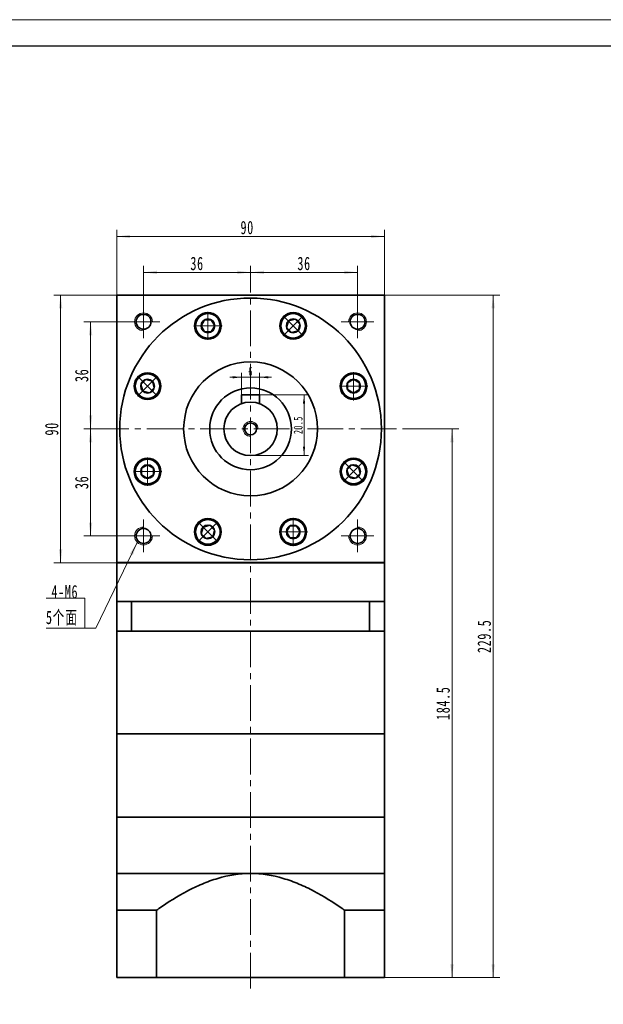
# Model space of a CAD drawing. Header units: millimetres. Extents: x -31 to 721, y -1 to 531.
# Tile 3 of 3: x 329 to 525, y 200 to 531. Entities that reach past the tile are written whole.
import ezdxf

# ---------------------------------------------------------------- set-up
doc = ezdxf.new("R2010")
doc.units = ezdxf.units.MM
doc.set_wipeout_variables(frame=1)
doc.linetypes.add('点画线', pattern=[18, 12, -2, 2, -2])
doc.layers.get('0').update_dxf_attribs({"lineweight": 35})
for name, color, linetype, lineweight in [('CDRAFT0', 7, 'Continuous', 35), ('EB0', 7, 'Continuous', 35), ('EB0_1', 7, 'Continuous', 35), ('中心线层', 1, '点画线', 18), ('图框_外框线', 7, 'Continuous', 18), ('尺寸线层', 3, 'Continuous', 18), ('粗实线', 7, 'Continuous', 50), ('粗实线层', 7, 'Continuous', 35), ('粗实线层_1', 7, 'Continuous', 35)]:
    doc.layers.add(name, color=color, linetype=linetype, lineweight=lineweight)
doc.styles.add('标准', font='txt', dxfattribs={"width": 0.667})
doc.dimstyles.new('a4-1-1', dxfattribs={"dimtxt": 3, "dimasz": 3, "dimexe": 1.5, "dimexo": 0, "dimgap": 0.5, "dimtad": 1, "dimdec": 3, "dimdsep": 46, "dimtxsty": '标准', "dimblk": '_CAXARROW', "dimcen": 0, "dimdle": 4, "dimazin": 2, "dimtfac": 0.707107, "dimtdec": 3, "dimtix": 1, "dimtmove": 2, "dimatfit": 3, "dimfxl": 1, "dimfrac": 2, "dimtolj": 1, "dimtzin": 0, "dimarcsym": 1})

# ---------------------------------------------------------------- blocks, each defined once
blk = doc.blocks.new('*X10')
at = {"layer": '尺寸线层', "linetype": 'Continuous', "transparency": 16777216}
for points in [[(361.33, 457.81), (365.83, 458.37), (365.83, 457.24)], [(451.33, 457.81), (446.83, 458.37), (446.83, 457.24)]]:
    blk.add_hatch(color=0, dxfattribs=at).paths.add_polyline_path(points, flags=0)
at = {"layer": '尺寸线层', "color": 0, "linetype": 'Continuous', "transparency": 16777216}
for p, q in [((361.33, 438.12), (361.33, 460.06)), ((361.33, 457.81), (451.33, 457.81)), ((451.33, 438.12), (451.33, 460.06))]:
    blk.add_line(p, q, dxfattribs=at)
at = {"layer": '尺寸线层', "color": 0, "transparency": 16777216, "insert": (405.19, 460.78), "char_height": 4.5, "width": 9, "attachment_point": 5, "line_spacing_factor": 1.15057, "style": '标准'}
blk.add_mtext('\\T1.1;90', dxfattribs=at)
blk = doc.blocks.new('_CAXARROW')
blk.add_hatch(color=0).paths.add_polyline_path([(0, 0), (-1, 0.125), (-1, -0.125)], flags=0)
blk = doc.blocks.new('*X11')
at = {"layer": '尺寸线层', "linetype": 'Continuous', "transparency": 16777216}
for points in [[(370.33, 445.74), (374.83, 445.18), (374.83, 446.3)], [(406.33, 445.74), (401.83, 445.18), (401.83, 446.3)]]:
    blk.add_hatch(color=0, dxfattribs=at).paths.add_polyline_path(points, flags=0)
at = {"layer": '尺寸线层', "color": 0, "linetype": 'Continuous', "transparency": 16777216}
for p, q in [((370.33, 434.62), (370.33, 447.99)), ((406.33, 441.12), (406.33, 447.99)), ((406.33, 445.74), (370.33, 445.74))]:
    blk.add_line(p, q, dxfattribs=at)
at = {"layer": '尺寸线层', "color": 0, "transparency": 16777216, "insert": (388.33, 448.71), "char_height": 4.5, "width": 9, "attachment_point": 5, "line_spacing_factor": 1.15057, "style": '标准'}
blk.add_mtext('\\T1.1;36', dxfattribs=at)
blk = doc.blocks.new('*X12')
at = {"layer": '尺寸线层', "linetype": 'Continuous', "transparency": 16777216}
for points in [[(406.33, 445.74), (410.83, 446.3), (410.83, 445.18)], [(442.33, 445.74), (437.83, 446.3), (437.83, 445.18)]]:
    blk.add_hatch(color=0, dxfattribs=at).paths.add_polyline_path(points, flags=0)
at = {"layer": '尺寸线层', "color": 0, "linetype": 'Continuous', "transparency": 16777216}
for p, q in [((406.33, 441.12), (406.33, 447.99)), ((442.33, 434.62), (442.33, 447.99)), ((406.33, 445.74), (442.33, 445.74))]:
    blk.add_line(p, q, dxfattribs=at)
at = {"layer": '尺寸线层', "color": 0, "transparency": 16777216, "insert": (424.33, 448.71), "char_height": 4.5, "width": 9, "attachment_point": 5, "line_spacing_factor": 1.15057, "style": '标准'}
blk.add_mtext('\\T1.1;36', dxfattribs=at)
blk = doc.blocks.new('*X13')
at = {"layer": '尺寸线层', "linetype": 'Continuous', "transparency": 16777216}
for points in [[(352.52, 429.12), (353.09, 424.62), (351.96, 424.62)], [(352.52, 393.12), (353.09, 397.62), (351.96, 397.62)]]:
    blk.add_hatch(color=0, dxfattribs=at).paths.add_polyline_path(points, flags=0)
at = {"layer": '尺寸线层', "color": 0, "linetype": 'Continuous', "transparency": 16777216}
for p, q in [((364.83, 429.12), (350.27, 429.12)), ((352.52, 429.12), (352.52, 393.12)), ((353.44, 393.12), (350.27, 393.12))]:
    blk.add_line(p, q, dxfattribs=at)
at = {"layer": '尺寸线层', "color": 0, "transparency": 16777216, "insert": (349.55, 411.12), "char_height": 4.5, "width": 9, "attachment_point": 5, "rotation": 90, "line_spacing_factor": 1.15057, "style": '标准'}
blk.add_mtext('\\T1.1;36', dxfattribs=at)
blk = doc.blocks.new('*X14')
at = {"layer": '尺寸线层', "linetype": 'Continuous', "transparency": 16777216}
for points in [[(352.52, 393.12), (353.09, 388.62), (351.96, 388.62)], [(352.52, 357.12), (353.09, 361.62), (351.96, 361.62)]]:
    blk.add_hatch(color=0, dxfattribs=at).paths.add_polyline_path(points, flags=0)
at = {"layer": '尺寸线层', "color": 0, "linetype": 'Continuous', "transparency": 16777216}
for p, q in [((353.44, 393.12), (350.27, 393.12)), ((352.52, 393.12), (352.52, 357.12)), ((364.83, 357.12), (350.27, 357.12))]:
    blk.add_line(p, q, dxfattribs=at)
at = {"layer": '尺寸线层', "color": 0, "transparency": 16777216, "insert": (349.55, 375.12), "char_height": 4.5, "width": 9, "attachment_point": 5, "rotation": 90, "line_spacing_factor": 1.15057, "style": '标准'}
blk.add_mtext('\\T1.1;36', dxfattribs=at)
blk = doc.blocks.new('*X15')
at = {"layer": '尺寸线层', "linetype": 'Continuous', "transparency": 16777216}
for points in [[(487.94, 438.12), (488.5, 433.62), (487.38, 433.62)], [(487.94, 208.62), (488.5, 213.12), (487.38, 213.12)]]:
    blk.add_hatch(color=0, dxfattribs=at).paths.add_polyline_path(points, flags=0)
at = {"layer": '尺寸线层', "color": 0, "linetype": 'Continuous', "transparency": 16777216}
for p, q in [((451.33, 438.12), (490.19, 438.12)), ((487.94, 438.12), (487.94, 208.62)), ((451.33, 208.62), (490.19, 208.62))]:
    blk.add_line(p, q, dxfattribs=at)
at = {"layer": '尺寸线层', "color": 0, "transparency": 16777216, "insert": (484.96, 323.37), "char_height": 4.5, "width": 21.0008, "attachment_point": 5, "rotation": 90, "line_spacing_factor": 1.15057, "style": '标准'}
blk.add_mtext('\\T1.1;229.5', dxfattribs=at)
blk = doc.blocks.new('*X16')
at = {"layer": '尺寸线层', "linetype": 'Continuous', "transparency": 16777216}
for points in [[(474.1, 393.12), (474.66, 388.62), (473.53, 388.62)], [(474.1, 208.62), (474.66, 213.12), (473.53, 213.12)]]:
    blk.add_hatch(color=0, dxfattribs=at).paths.add_polyline_path(points, flags=0)
at = {"layer": '尺寸线层', "color": 0, "linetype": 'Continuous', "transparency": 16777216}
for p, q in [((457.98, 393.12), (476.35, 393.12)), ((474.1, 393.12), (474.1, 208.62)), ((451.33, 208.62), (476.35, 208.62))]:
    blk.add_line(p, q, dxfattribs=at)
at = {"layer": '尺寸线层', "color": 0, "transparency": 16777216, "insert": (471.11, 300.87), "char_height": 4.5, "width": 20.8061, "attachment_point": 5, "rotation": 90, "line_spacing_factor": 1.15057, "style": '标准'}
blk.add_mtext('\\T1.1;184.5', dxfattribs=at)
blk = doc.blocks.new('*X17')
at = {"layer": '尺寸线层', "linetype": 'Continuous', "transparency": 16777216}
for points in [[(424.33, 404.62), (424.7, 401.62), (423.95, 401.62)], [(424.33, 384.12), (424.7, 387.12), (423.95, 387.12)]]:
    blk.add_hatch(color=0, dxfattribs=at).paths.add_polyline_path(points, flags=0)
at = {"layer": '尺寸线层', "color": 0, "linetype": 'Continuous', "transparency": 16777216}
for p, q in [((409.33, 404.62), (425.83, 404.62)), ((424.33, 404.62), (424.33, 384.12)), ((406.33, 384.12), (425.83, 384.12))]:
    blk.add_line(p, q, dxfattribs=at)
at = {"layer": '尺寸线层', "color": 0, "transparency": 16777216, "insert": (422.34, 394.37), "char_height": 3, "width": 10.9547, "attachment_point": 5, "rotation": 90, "line_spacing_factor": 1.15057, "style": '标准'}
blk.add_mtext('\\T1.1;20.5', dxfattribs=at)
blk = doc.blocks.new('*X18')
at = {"layer": '尺寸线层', "linetype": 'Continuous'}
blk.add_hatch(color=0, dxfattribs=at).paths.add_polyline_path([(17.62, 28.86), (16.17, 24.56), (15.15, 25.05)], flags=0)
at = {"layer": '尺寸线层', "color": 0, "linetype": 'Continuous'}
blk.add_line((17.62, 28.86), (3.67, 0), dxfattribs=at)
at = {"layer": '尺寸线层', "color": 0}
for p, q in [((0, 10.09), (-12.97, 10.09)), ((0, 0), (0, 10.09)), ((3.67, 0), (0, 0)), ((0, 0), (-12.97, 0))]:
    blk.add_line(p, q, dxfattribs=at)
at = {"layer": '尺寸线层', "color": 0, "insert": (-2.25, 0.9), "char_height": 4.5, "width": 19.9754, "attachment_point": 9, "line_spacing_factor": 1.15057, "style": '标准'}
blk.add_mtext('\\T1.1;4-M6\\P5个面', dxfattribs=at)
blk = doc.blocks.new('*X27')
at = {"layer": '尺寸线层', "linetype": 'Continuous', "transparency": 16777216}
for points in [[(403.33, 410.48), (400.33, 410.1), (400.33, 410.85)], [(409.33, 410.48), (412.33, 410.1), (412.33, 410.85)]]:
    blk.add_hatch(color=0, dxfattribs=at).paths.add_polyline_path(points, flags=0)
at = {"layer": '尺寸线层', "color": 0, "linetype": 'Continuous', "transparency": 16777216}
for p, q in [((403.33, 404.62), (403.33, 411.98)), ((409.33, 404.62), (409.33, 411.98)), ((413.33, 410.48), (399.33, 410.48))]:
    blk.add_line(p, q, dxfattribs=at)
at = {"layer": '尺寸线层', "color": 0, "transparency": 16777216, "insert": (406.33, 412.46), "char_height": 3, "width": 6, "attachment_point": 5, "line_spacing_factor": 1.15057, "style": '标准'}
blk.add_mtext('\\T1.1;6', dxfattribs=at)
blk = doc.blocks.new('*X28')
at = {"layer": '中心线层', "linetype": '点画线', "lineweight": 18}
for p, q in [((0, -4.76), (0, 4.76)), ((-4.76, 0), (4.76, 0))]:
    blk.add_line(p, q, dxfattribs=at)
at = {"layer": '粗实线层'}
for p, q in [((-2.31, 0), (-1.15, 2)), ((-2.31, 0), (-1.15, -2)), ((-1.15, 2), (1.15, 2)), ((2.31, 0), (1.15, 2)), ((2.31, 0), (1.15, 2)), ((2.31, 0), (1.15, -2)), ((-1.15, -2), (1.15, -2))]:
    blk.add_line(p, q, dxfattribs=at)
blk.add_circle((0, 0), 2.31, dxfattribs=at)
for start, end in [(0, 180), (180, 360)]:
    blk.add_arc((0, 0), 4.14, start, end, dxfattribs=at)
blk = doc.blocks.new('*X29')
at = {"layer": '尺寸线层', "linetype": 'Continuous', "transparency": 16777216}
for points in [[(342.45, 438.12), (343.01, 433.62), (341.88, 433.62)], [(342.45, 348.12), (343.01, 352.62), (341.88, 352.62)]]:
    blk.add_hatch(color=0, dxfattribs=at).paths.add_polyline_path(points, flags=0)
at = {"layer": '尺寸线层', "color": 0, "linetype": 'Continuous', "transparency": 16777216}
for p, q in [((361.33, 438.12), (340.2, 438.12)), ((342.45, 438.12), (342.45, 348.12)), ((361.33, 348.12), (340.2, 348.12))]:
    blk.add_line(p, q, dxfattribs=at)
at = {"layer": '尺寸线层', "color": 0, "transparency": 16777216, "insert": (339.47, 393.12), "char_height": 4.5, "width": 9, "attachment_point": 5, "rotation": 90, "line_spacing_factor": 1.15057, "style": '标准'}
blk.add_mtext('\\T1.1;90', dxfattribs=at)

msp = doc.modelspace()

# ---------------------------------------------------------------- linework, layer by layer
at = {"layer": 'CDRAFT0', "color": 7}
for points in [[(374.7069, 231.2898), (374.9786, 231.4825), (375.2512, 231.6741), (378.5852, 233.9967), (381.7281, 235.9759), (386.643, 238.5715), (388.3152, 239.3738), (390.8892, 240.4547), (391.7582, 240.7945), (393.5214, 241.4274), (394.4157, 241.7201), (398.8981, 243.0345), (402.5628, 243.6214), (406.3269, 243.6214)], [(437.9469, 231.2898), (437.6752, 231.4825), (437.4026, 231.6741), (434.0686, 233.9967), (430.9257, 235.9759), (426.0108, 238.5715), (424.3387, 239.3738), (421.7646, 240.4547), (420.8956, 240.7945), (419.1324, 241.4274), (418.2381, 241.7201), (413.7557, 243.0345), (410.091, 243.6214), (406.3269, 243.6214)]]:
    msp.add_open_spline(points, degree=3, knots=[0, 0, 0, 0, 0.99690397, 0.99690397, 12.15872641, 12.15872641, 17.73963764, 17.73963764, 20.53009325, 20.53009325, 23.32054886, 23.32054886, 34.48237131, 34.48237131, 34.48237131, 34.48237131], dxfattribs=at)
at = {"layer": 'EB0'}
for p, q in [((451.3269, 335.1215), (361.3269, 335.1215)), ((361.3269, 335.1215), (361.3269, 325.1215)), ((366.3269, 335.1215), (366.3269, 325.1215)), ((446.3269, 335.1215), (446.3269, 325.1215)), ((451.3269, 335.1215), (451.3269, 325.1215)), ((451.3269, 325.1215), (361.3269, 325.1215)), ((361.3269, 325.1214), (361.3269, 290.6214)), ((451.3269, 325.1214), (451.3269, 290.6214)), ((451.3269, 290.6214), (361.3269, 290.6214))]:
    msp.add_line(p, q, dxfattribs=at)
at = {"layer": 'EB0_1'}
for p, q in [((451.3269, 290.6214), (361.3269, 290.6214)), ((361.3269, 262.6214), (361.3269, 208.621)), ((451.3269, 262.6214), (451.3269, 208.621)), ((374.7069, 231.2898), (374.7069, 208.621)), ((437.9469, 231.2898), (437.9469, 208.621)), ((451.3269, 208.621), (361.3269, 208.621))]:
    msp.add_line(p, q, dxfattribs=at)
at = {"layer": '中心线层'}
for p, q in [((406.3269, 204.9721), (406.3269, 441.1215)), ((370.3269, 423.6215), (370.3269, 434.6215)), ((442.3269, 434.6215), (442.3269, 423.6215)), ((364.8269, 429.1215), (375.8269, 429.1215)), ((436.8269, 429.1215), (447.8269, 429.1215)), ((353.435, 393.1215), (457.979, 393.1215)), ((370.3269, 351.6215), (370.3269, 362.6215)), ((442.3269, 362.6215), (442.3269, 351.6215)), ((375.8269, 357.1215), (364.8269, 357.1215)), ((447.8269, 357.1215), (436.8269, 357.1215))]:
    msp.add_line(p, q, dxfattribs=at)
at = {"layer": '粗实线', "lineweight": 40}
msp.add_line((451.3269, 348.1215), (361.3269, 348.1215), dxfattribs=at)
at = {"layer": '粗实线层'}
for p, q in [((361.3269, 438.1215), (451.3269, 438.1215)), ((361.3269, 348.1215), (361.3269, 438.1215)), ((451.3269, 348.1215), (451.3269, 438.1215)), ((409.3269, 404.6215), (403.3269, 404.6215)), ((403.3269, 404.6215), (403.3269, 401.6067)), ((409.3269, 404.6215), (409.3269, 401.6067)), ((361.3269, 348.1215), (361.3269, 335.1215)), ((451.3269, 335.1215), (451.3269, 348.1215)), ((361.3269, 335.1215), (451.3269, 335.1215)), ((361.3269, 290.6214), (361.3269, 262.6214)), ((451.3269, 262.6214), (451.3269, 290.6214)), ((361.3269, 262.6214), (451.3269, 262.6214)), ((361.3269, 243.6214), (451.3269, 243.6214))]:
    msp.add_line(p, q, dxfattribs=at)
for centre, radius in [((406.3269, 393.1215), 44), ((370.3269, 429.1215), 2.5), ((391.9763, 427.7669), 4.5), ((420.6775, 427.7669), 4.5), ((442.3269, 429.1215), 2.5), ((406.3269, 393.1215), 22.5), ((371.6814, 407.4721), 4.5), ((440.9724, 407.4721), 4.5), ((406.3269, 393.1215), 13.75), ((406.3269, 393.1215), 9), ((406.3269, 393.1215), 2), ((371.6814, 378.7708), 4.5), ((440.9724, 378.7708), 4.5), ((391.9763, 358.476), 4.5), ((420.6775, 358.476), 4.5), ((370.3269, 357.1215), 2.5), ((442.3269, 357.1215), 2.5)]:
    msp.add_circle(centre, radius, dxfattribs=at)
at = {"layer": '粗实线层', "lineweight": 18}
for centre, radius, start, end in [((370.3269, 429.1215), 3, 0, 270), ((442.3269, 429.1215), 3, 270, 180), ((406.3269, 393.1215), 2.5, 0, 270), ((370.3269, 357.1215), 3, 90, 360), ((442.3269, 357.1215), 3, 180, 90)]:
    msp.add_arc(centre, radius, start, end, dxfattribs=at)
at = {"layer": '粗实线层_1'}
for p, q in [((374.7069, 231.2898), (361.3269, 231.2898)), ((437.9469, 231.2898), (451.3269, 231.2898))]:
    msp.add_line(p, q, dxfattribs=at)

# ---------------------------------------------------------------- block references
at = {"layer": '尺寸线层'}
msp.add_blockref('*X18', (350.5884, 326.1031), dxfattribs=at)

# ---------------------------------------------------------------- dimensions: what is measured, and where the dimension line sits
dim = msp.add_linear_dim(base=(451.3269, 457.8068), p1=(361.3269, 438.1215), p2=(451.3269, 438.1215), dimstyle='a4-1-1', override={"dimsah": 1, "dimtfac": 1, "dimtfill": 1, "dimtzin": 0}, dxfattribs=at)
dim.commit()
dim.dimension.update_dxf_attribs({"geometry": '*X10', "text_midpoint": (405.1941, 460.7816), "dimtype": 160})
for base, p1, p2, picture, middle in [((370.3269, 445.7387), (406.3269, 441.1215), (370.3269, 434.6215), '*X11', (388.3269, 448.7135)), ((442.3269, 445.7387), (406.3269, 441.1215), (442.3269, 434.6215), '*X12', (424.3269, 448.7135)), ((403.3269, 410.4794), (409.3269, 404.6215), (403.3269, 404.6215), '*X27', (406.3269, 412.4626))]:
    dim = msp.add_linear_dim(base=base, p1=p1, p2=p2, dimstyle='a4-1-1', override={"dimsah": 1, "dimtfill": 1, "dimtzin": 0}, dxfattribs=at)
    dim.commit()
    dim.dimension.update_dxf_attribs({"geometry": picture, "text_midpoint": middle})
for base, p1, p2, picture, middle in [((342.4471, 348.1215), (361.3269, 438.1215), (361.3269, 348.1215), '*X29', (339.4723, 393.1215)), ((487.93768, 208.62103), (451.32691, 438.12145), (451.32691, 208.62103), '*X15', (484.96282, 323.37124)), ((352.5239, 393.1215), (364.8269, 429.1215), (353.435, 393.1215), '*X13', (349.549, 411.1215)), ((424.3269, 384.1215), (409.3269, 404.6215), (406.3269, 384.1215), '*X17', (422.3437, 394.3715)), ((352.5239, 357.1215), (353.435, 393.1215), (364.8269, 357.1215), '*X14', (349.549, 375.1215)), ((474.09719, 208.62103), (457.97903, 393.12145), (451.32691, 208.62103), '*X16', (471.10976, 300.87124))]:
    dim = msp.add_linear_dim(base=base, p1=p1, p2=p2, angle=270, dimstyle='a4-1-1', override={"dimsah": 1, "dimtfill": 1, "dimtzin": 0}, dxfattribs=at)
    dim.commit()
    dim.dimension.update_dxf_attribs({"geometry": picture, "text_midpoint": middle})

# ---------------------------------------------------------------- next in the draw order: wipeouts: each hides what was drawn before it
for points in [[(396.1163, 427.7669), (396.1162, 427.7912), (396.116, 427.8155), (396.1156, 427.8397), (396.1151, 427.864), (396.1145, 427.8882), (396.1137, 427.9125), (396.1128, 427.9367), (396.1117, 427.961), (396.1105, 427.9852), (396.1092, 428.0094), (396.1077, 428.0336), (396.106, 428.0579), (396.1043, 428.082), (396.1024, 428.1062), (396.1003, 428.1304), (396.0981, 428.1546), (396.0957, 428.1787), (396.0933, 428.2029), (396.0906, 428.227), (396.0879, 428.2511), (396.085, 428.2752), (396.0819, 428.2992), (396.0787, 428.3233), (396.0754, 428.3473), (396.0719, 428.3713), (396.0683, 428.3953), (396.0646, 428.4193), (396.0607, 428.4433), (396.0566, 428.4672), (396.0525, 428.4911), (396.0525, 428.4911), (396.0144, 428.6798), (395.9676, 428.8665), (395.9122, 429.0508), (395.8482, 429.2324), (395.7759, 429.4108), (395.6954, 429.5856), (395.6069, 429.7565), (395.5105, 429.9231), (395.4064, 430.0851), (395.2949, 430.242), (395.1763, 430.3936), (395.0508, 430.5395), (394.9186, 430.6794), (394.78, 430.813), (394.6354, 430.9401), (394.485, 431.0602), (394.3292, 431.1733), (394.1683, 431.279), (394.0027, 431.3771), (393.8327, 431.4674), (393.6587, 431.5497), (393.4811, 431.6238), (393.3002, 431.6896), (393.1164, 431.7469), (392.9302, 431.7955), (392.7419, 431.8355), (392.5519, 431.8667), (392.3607, 431.889), (392.1687, 431.9025), (391.9763, 431.9069), (391.9763, 431.9069), (391.7838, 431.9025), (391.5918, 431.889), (391.4006, 431.8667), (391.2107, 431.8355), (391.0224, 431.7955), (390.8362, 431.7469), (390.6524, 431.6896), (390.4715, 431.6238), (390.2938, 431.5497), (390.1198, 431.4674), (389.9498, 431.3771), (389.7842, 431.279), (389.6233, 431.1733), (389.4675, 431.0602), (389.3172, 430.9401), (389.1726, 430.813), (389.034, 430.6794), (388.9018, 430.5395), (388.7762, 430.3936), (388.6576, 430.242), (388.5461, 430.0851), (388.4421, 429.9231), (388.3457, 429.7565), (388.2571, 429.5856), (388.1766, 429.4108), (388.1043, 429.2324), (388.0404, 429.0508), (387.985, 428.8665), (387.9382, 428.6798), (387.9001, 428.4911), (387.9001, 428.4911), (387.8959, 428.4672), (387.8919, 428.4433), (387.888, 428.4193), (387.8842, 428.3953), (387.8806, 428.3713), (387.8772, 428.3473), (387.8738, 428.3233), (387.8706, 428.2992), (387.8676, 428.2752), (387.8647, 428.2511), (387.8619, 428.227), (387.8593, 428.2029), (387.8568, 428.1787), (387.8545, 428.1546), (387.8523, 428.1304), (387.8502, 428.1062), (387.8483, 428.082), (387.8465, 428.0579), (387.8449, 428.0336), (387.8434, 428.0094), (387.842, 427.9852), (387.8408, 427.961), (387.8398, 427.9367), (387.8388, 427.9125), (387.8381, 427.8882), (387.8374, 427.864), (387.8369, 427.8397), (387.8366, 427.8155), (387.8363, 427.7912), (387.8363, 427.7669), (387.8363, 427.7669), (387.842, 427.5503), (387.859, 427.3342), (387.8872, 427.1193), (387.9267, 426.9062), (387.9773, 426.6954), (388.0389, 426.4876), (388.1113, 426.2833), (388.1942, 426.083), (388.2875, 425.8874), (388.3909, 425.6969), (388.5042, 425.5121), (388.6269, 425.3335), (388.7589, 425.1615), (388.8997, 424.9967), (389.0489, 424.8395), (389.2061, 424.6903), (389.3709, 424.5495), (389.5428, 424.4176), (389.7215, 424.2948), (389.9063, 424.1816), (390.0968, 424.0782), (390.2924, 423.9849), (390.4926, 423.9019), (390.6969, 423.8296), (390.9048, 423.768), (391.1155, 423.7174), (391.3286, 423.6779), (391.5435, 423.6496), (391.7596, 423.6326), (391.9763, 423.6269), (391.9763, 423.6269), (392.1929, 423.6326), (392.409, 423.6496), (392.6239, 423.6779), (392.837, 423.7174), (393.0478, 423.768), (393.2556, 423.8296), (393.4599, 423.9019), (393.6602, 423.9849), (393.8558, 424.0782), (394.0463, 424.1816), (394.2311, 424.2948), (394.4097, 424.4176), (394.5817, 424.5495), (394.7465, 424.6903), (394.9037, 424.8395), (395.0529, 424.9967), (395.1937, 425.1615), (395.3256, 425.3335), (395.4484, 425.5121), (395.5616, 425.6969), (395.665, 425.8874), (395.7584, 426.083), (395.8413, 426.2833), (395.9137, 426.4876), (395.9752, 426.6954), (396.0258, 426.9062), (396.0653, 427.1193), (396.0936, 427.3342), (396.1106, 427.5503)], [(423.605, 424.8395), (423.6221, 424.8567), (423.6391, 424.874), (423.656, 424.8914), (423.6728, 424.9089), (423.6895, 424.9265), (423.7061, 424.9442), (423.7226, 424.962), (423.7389, 424.9799), (423.7552, 424.9979), (423.7714, 425.016), (423.7875, 425.0342), (423.8034, 425.0525), (423.8193, 425.0708), (423.835, 425.0893), (423.8507, 425.1078), (423.8662, 425.1265), (423.8816, 425.1452), (423.8969, 425.164), (423.9121, 425.1829), (423.9272, 425.2019), (423.9422, 425.221), (423.9571, 425.2402), (423.9718, 425.2595), (423.9864, 425.2788), (424.001, 425.2983), (424.0154, 425.3178), (424.0297, 425.3374), (424.0439, 425.3571), (424.0579, 425.3768), (424.0719, 425.3967), (424.0719, 425.3967), (424.1784, 425.557), (424.2773, 425.7221), (424.3685, 425.8917), (424.4517, 426.0653), (424.5267, 426.2425), (424.5934, 426.4231), (424.6516, 426.6066), (424.7012, 426.7926), (424.7422, 426.9806), (424.7743, 427.1704), (424.7976, 427.3615), (424.812, 427.5535), (424.8175, 427.7459), (424.814, 427.9383), (424.8015, 428.1304), (424.7802, 428.3217), (424.75, 428.5118), (424.7109, 428.7003), (424.6632, 428.8868), (424.6068, 429.0708), (424.542, 429.2521), (424.4688, 429.4301), (424.3874, 429.6045), (424.2979, 429.775), (424.2007, 429.9411), (424.0958, 430.1025), (423.9836, 430.2589), (423.8642, 430.4099), (423.7379, 430.5551), (423.605, 430.6944), (423.605, 430.6944), (423.4657, 430.8273), (423.3205, 430.9536), (423.1695, 431.073), (423.0131, 431.1852), (422.8517, 431.2901), (422.6856, 431.3873), (422.5151, 431.4768), (422.3407, 431.5582), (422.1627, 431.6314), (421.9814, 431.6962), (421.7974, 431.7526), (421.6109, 431.8003), (421.4224, 431.8394), (421.2323, 431.8696), (421.041, 431.8909), (420.8489, 431.9034), (420.6565, 431.9069), (420.4641, 431.9014), (420.2721, 431.887), (420.081, 431.8637), (419.8912, 431.8316), (419.7032, 431.7906), (419.5172, 431.741), (419.3337, 431.6828), (419.1531, 431.6161), (418.9759, 431.5411), (418.8023, 431.4579), (418.6328, 431.3667), (418.4676, 431.2678), (418.3073, 431.1613), (418.3073, 431.1613), (418.2874, 431.1473), (418.2677, 431.1333), (418.248, 431.1191), (418.2284, 431.1048), (418.2089, 431.0904), (418.1894, 431.0758), (418.1701, 431.0612), (418.1508, 431.0465), (418.1316, 431.0316), (418.1125, 431.0166), (418.0935, 431.0015), (418.0746, 430.9863), (418.0558, 430.971), (418.0371, 430.9556), (418.0184, 430.9401), (417.9999, 430.9244), (417.9814, 430.9087), (417.9631, 430.8928), (417.9448, 430.8769), (417.9266, 430.8608), (417.9085, 430.8446), (417.8905, 430.8283), (417.8726, 430.812), (417.8548, 430.7955), (417.8371, 430.7789), (417.8195, 430.7622), (417.802, 430.7454), (417.7846, 430.7285), (417.7673, 430.7115), (417.7501, 430.6944), (417.7501, 430.6944), (417.6009, 430.5371), (417.4602, 430.3723), (417.3282, 430.2004), (417.2054, 430.0217), (417.0922, 429.8369), (416.9888, 429.6465), (416.8955, 429.4508), (416.8125, 429.2506), (416.7402, 429.0463), (416.6786, 428.8384), (416.628, 428.6277), (416.5885, 428.4146), (416.5602, 428.1997), (416.5432, 427.9836), (416.5375, 427.7669), (416.5432, 427.5503), (416.5602, 427.3342), (416.5885, 427.1193), (416.628, 426.9062), (416.6786, 426.6954), (416.7402, 426.4876), (416.8125, 426.2833), (416.8955, 426.083), (416.9888, 425.8874), (417.0922, 425.6969), (417.2054, 425.5121), (417.3282, 425.3335), (417.4602, 425.1615), (417.6009, 424.9967), (417.7501, 424.8395), (417.7501, 424.8395), (417.9073, 424.6903), (418.0721, 424.5495), (418.2441, 424.4176), (418.4227, 424.2948), (418.6075, 424.1816), (418.798, 424.0782), (418.9936, 423.9849), (419.1939, 423.9019), (419.3982, 423.8296), (419.606, 423.768), (419.8168, 423.7174), (420.0299, 423.6779), (420.2448, 423.6496), (420.4609, 423.6326), (420.6775, 423.6269), (420.8942, 423.6326), (421.1103, 423.6496), (421.3252, 423.6779), (421.5383, 423.7174), (421.749, 423.768), (421.9569, 423.8296), (422.1612, 423.9019), (422.3614, 423.9849), (422.5571, 424.0782), (422.7475, 424.1816), (422.9323, 424.2948), (423.111, 424.4176), (423.2829, 424.5495), (423.4477, 424.6903)], [(374.6088, 410.3995), (374.5916, 410.4166), (374.5743, 410.4336), (374.5569, 410.4505), (374.5394, 410.4673), (374.5218, 410.484), (374.5041, 410.5006), (374.4863, 410.5171), (374.4684, 410.5335), (374.4504, 410.5498), (374.4324, 410.5659), (374.4142, 410.582), (374.3959, 410.598), (374.3775, 410.6138), (374.3591, 410.6296), (374.3405, 410.6452), (374.3219, 410.6607), (374.3031, 410.6762), (374.2843, 410.6915), (374.2654, 410.7067), (374.2464, 410.7218), (374.2273, 410.7367), (374.2081, 410.7516), (374.1889, 410.7664), (374.1695, 410.781), (374.1501, 410.7955), (374.1306, 410.8099), (374.111, 410.8242), (374.0913, 410.8384), (374.0715, 410.8525), (374.0517, 410.8664), (374.0517, 410.8664), (373.8913, 410.9729), (373.7262, 411.0719), (373.5567, 411.163), (373.3831, 411.2462), (373.2058, 411.3212), (373.0252, 411.3879), (372.8418, 411.4461), (372.6558, 411.4958), (372.4677, 411.5367), (372.2779, 411.5689), (372.0869, 411.5922), (371.8949, 411.6066), (371.7025, 411.612), (371.51, 411.6085), (371.3179, 411.5961), (371.1266, 411.5747), (370.9365, 411.5445), (370.7481, 411.5055), (370.5616, 411.4577), (370.3775, 411.4014), (370.1963, 411.3365), (370.0183, 411.2633), (369.8438, 411.1819), (369.6734, 411.0925), (369.5073, 410.9952), (369.3459, 410.8904), (369.1895, 410.7781), (369.0385, 410.6587), (368.8932, 410.5324), (368.754, 410.3995), (368.754, 410.3995), (368.6211, 410.2603), (368.4948, 410.115), (368.3754, 409.964), (368.2631, 409.8077), (368.1583, 409.6462), (368.061, 409.4801), (367.9716, 409.3097), (367.8902, 409.1352), (367.817, 408.9572), (367.7521, 408.776), (367.6958, 408.5919), (367.648, 408.4055), (367.609, 408.217), (367.5788, 408.0269), (367.5574, 407.8356), (367.545, 407.6435), (367.5415, 407.451), (367.5469, 407.2586), (367.5613, 407.0667), (367.5846, 406.8756), (367.6168, 406.6858), (367.6577, 406.4977), (367.7074, 406.3117), (367.7656, 406.1283), (367.8323, 405.9477), (367.9073, 405.7704), (367.9905, 405.5968), (368.0816, 405.4273), (368.1806, 405.2622), (368.2871, 405.1018), (368.2871, 405.1018), (368.301, 405.082), (368.3151, 405.0622), (368.3293, 405.0425), (368.3436, 405.0229), (368.358, 405.0034), (368.3725, 404.984), (368.3871, 404.9646), (368.4019, 404.9454), (368.4168, 404.9262), (368.4317, 404.9071), (368.4468, 404.8881), (368.462, 404.8692), (368.4773, 404.8504), (368.4928, 404.8316), (368.5083, 404.813), (368.5239, 404.7944), (368.5397, 404.776), (368.5555, 404.7576), (368.5715, 404.7393), (368.5876, 404.7212), (368.6037, 404.7031), (368.62, 404.6851), (368.6364, 404.6672), (368.6529, 404.6494), (368.6695, 404.6317), (368.6862, 404.6141), (368.703, 404.5966), (368.7199, 404.5792), (368.7369, 404.5619), (368.754, 404.5447), (368.754, 404.5447), (368.9112, 404.3955), (369.076, 404.2547), (369.248, 404.1227), (369.4266, 404), (369.6114, 403.8867), (369.8019, 403.7833), (369.9975, 403.69), (370.1978, 403.6071), (370.4021, 403.5347), (370.6099, 403.4731), (370.8207, 403.4225), (371.0338, 403.3831), (371.2487, 403.3548), (371.4648, 403.3378), (371.6814, 403.3321), (371.8981, 403.3378), (372.1142, 403.3548), (372.3291, 403.3831), (372.5422, 403.4225), (372.7529, 403.4731), (372.9608, 403.5347), (373.1651, 403.6071), (373.3653, 403.69), (373.5609, 403.7833), (373.7514, 403.8867), (373.9362, 404), (374.1149, 404.1227), (374.2868, 404.2547), (374.4516, 404.3955), (374.6088, 404.5447), (374.6088, 404.5447), (374.758, 404.7019), (374.8988, 404.8667), (375.0308, 405.0386), (375.1535, 405.2173), (375.2668, 405.4021), (375.3702, 405.5926), (375.4635, 405.7882), (375.5464, 405.9884), (375.6188, 406.1927), (375.6804, 406.4006), (375.731, 406.6113), (375.7705, 406.8244), (375.7987, 407.0393), (375.8158, 407.2554), (375.8214, 407.4721), (375.8158, 407.6888), (375.7987, 407.9048), (375.7705, 408.1197), (375.731, 408.3328), (375.6804, 408.5436), (375.6188, 408.7514), (375.5464, 408.9557), (375.4635, 409.156), (375.3702, 409.3516), (375.2668, 409.5421), (375.1535, 409.7269), (375.0308, 409.9055), (374.8988, 410.0775), (374.758, 410.2423)], [(440.9724, 403.3321), (440.9967, 403.3322), (441.0209, 403.3324), (441.0452, 403.3327), (441.0694, 403.3332), (441.0937, 403.3339), (441.1179, 403.3346), (441.1422, 403.3356), (441.1664, 403.3366), (441.1907, 403.3378), (441.2149, 403.3392), (441.2391, 403.3407), (441.2633, 403.3423), (441.2875, 403.3441), (441.3117, 403.346), (441.3359, 403.3481), (441.36, 403.3503), (441.3842, 403.3526), (441.4083, 403.3551), (441.4324, 403.3577), (441.4565, 403.3605), (441.4806, 403.3634), (441.5047, 403.3664), (441.5288, 403.3696), (441.5528, 403.373), (441.5768, 403.3764), (441.6008, 403.3801), (441.6248, 403.3838), (441.6487, 403.3877), (441.6726, 403.3917), (441.6965, 403.3959), (441.6965, 403.3959), (441.8852, 403.434), (442.0719, 403.4808), (442.2563, 403.5362), (442.4378, 403.6001), (442.6162, 403.6724), (442.7911, 403.7529), (442.962, 403.8415), (443.1286, 403.9379), (443.2905, 404.042), (443.4475, 404.1534), (443.5991, 404.272), (443.745, 404.3976), (443.8849, 404.5298), (444.0185, 404.6684), (444.1455, 404.813), (444.2657, 404.9633), (444.3787, 405.1191), (444.4844, 405.28), (444.5825, 405.4456), (444.6728, 405.6156), (444.7551, 405.7897), (444.8292, 405.9673), (444.895, 406.1482), (444.9523, 406.332), (445.001, 406.5182), (445.041, 406.7065), (445.0722, 406.8964), (445.0945, 407.0876), (445.1079, 407.2796), (445.1124, 407.4721), (445.1124, 407.4721), (445.1079, 407.6645), (445.0945, 407.8565), (445.0722, 408.0477), (445.041, 408.2377), (445.001, 408.426), (444.9523, 408.6122), (444.895, 408.796), (444.8292, 408.9769), (444.7551, 409.1545), (444.6728, 409.3285), (444.5825, 409.4985), (444.4844, 409.6641), (444.3787, 409.825), (444.2657, 409.9808), (444.1455, 410.1312), (444.0185, 410.2758), (443.8849, 410.4144), (443.745, 410.5466), (443.5991, 410.6721), (443.4475, 410.7907), (443.2905, 410.9022), (443.1286, 411.0063), (442.962, 411.1027), (442.7911, 411.1912), (442.6162, 411.2717), (442.4378, 411.344), (442.2563, 411.408), (442.0719, 411.4634), (441.8852, 411.5102), (441.6965, 411.5483), (441.6965, 411.5483), (441.6726, 411.5524), (441.6487, 411.5565), (441.6248, 411.5604), (441.6008, 411.5641), (441.5768, 411.5677), (441.5528, 411.5712), (441.5288, 411.5745), (441.5047, 411.5777), (441.4806, 411.5808), (441.4565, 411.5837), (441.4324, 411.5864), (441.4083, 411.5891), (441.3842, 411.5915), (441.36, 411.5939), (441.3359, 411.5961), (441.3117, 411.5982), (441.2875, 411.6001), (441.2633, 411.6018), (441.2391, 411.6035), (441.2149, 411.605), (441.1907, 411.6063), (441.1664, 411.6075), (441.1422, 411.6086), (441.1179, 411.6095), (441.0937, 411.6103), (441.0694, 411.6109), (441.0452, 411.6114), (441.0209, 411.6118), (440.9967, 411.612), (440.9724, 411.6121), (440.9724, 411.6121), (440.7557, 411.6064), (440.5396, 411.5894), (440.3248, 411.5611), (440.1116, 411.5216), (439.9009, 411.471), (439.6931, 411.4095), (439.4887, 411.3371), (439.2885, 411.2542), (439.0929, 411.1608), (438.9024, 411.0574), (438.7176, 410.9442), (438.539, 410.8214), (438.367, 410.6895), (438.2022, 410.5487), (438.045, 410.3995), (437.8958, 410.2423), (437.755, 410.0775), (437.6231, 409.9055), (437.5003, 409.7269), (437.387, 409.5421), (437.2836, 409.3516), (437.1903, 409.156), (437.1074, 408.9557), (437.035, 408.7514), (436.9735, 408.5436), (436.9229, 408.3328), (436.8834, 408.1197), (436.8551, 407.9048), (436.8381, 407.6888), (436.8324, 407.4721), (436.8324, 407.4721), (436.8381, 407.2554), (436.8551, 407.0393), (436.8834, 406.8244), (436.9229, 406.6113), (436.9735, 406.4006), (437.035, 406.1927), (437.1074, 405.9884), (437.1903, 405.7882), (437.2836, 405.5926), (437.387, 405.4021), (437.5003, 405.2173), (437.6231, 405.0386), (437.755, 404.8667), (437.8958, 404.7019), (438.045, 404.5447), (438.2022, 404.3955), (438.367, 404.2547), (438.539, 404.1227), (438.7176, 404), (438.9024, 403.8867), (439.0929, 403.7833), (439.2885, 403.69), (439.4887, 403.6071), (439.6931, 403.5347), (439.9009, 403.4731), (440.1116, 403.4225), (440.3248, 403.3831), (440.5396, 403.3548), (440.7557, 403.3378)], [(371.6814, 382.9108), (371.6572, 382.9108), (371.6329, 382.9105), (371.6086, 382.9102), (371.5844, 382.9097), (371.5601, 382.909), (371.5359, 382.9083), (371.5116, 382.9073), (371.4874, 382.9063), (371.4632, 382.9051), (371.4389, 382.9037), (371.4147, 382.9022), (371.3905, 382.9006), (371.3663, 382.8988), (371.3421, 382.8969), (371.3179, 382.8948), (371.2938, 382.8926), (371.2696, 382.8903), (371.2455, 382.8878), (371.2214, 382.8852), (371.1973, 382.8824), (371.1732, 382.8795), (371.1491, 382.8765), (371.1251, 382.8733), (371.101, 382.8699), (371.077, 382.8665), (371.053, 382.8629), (371.029, 382.8591), (371.0051, 382.8552), (370.9812, 382.8512), (370.9573, 382.847), (370.9573, 382.847), (370.7686, 382.8089), (370.5819, 382.7621), (370.3975, 382.7067), (370.216, 382.6428), (370.0376, 382.5705), (369.8627, 382.49), (369.6918, 382.4014), (369.5252, 382.305), (369.3633, 382.201), (369.2063, 382.0895), (369.0548, 381.9709), (368.9088, 381.8453), (368.7689, 381.7131), (368.6353, 381.5745), (368.5083, 381.4299), (368.3881, 381.2796), (368.2751, 381.1238), (368.1694, 380.9629), (368.0713, 380.7973), (367.981, 380.6273), (367.8987, 380.4533), (367.8246, 380.2756), (367.7588, 380.0947), (367.7015, 379.9109), (367.6528, 379.7247), (367.6128, 379.5364), (367.5816, 379.3465), (367.5593, 379.1553), (367.5459, 378.9633), (367.5414, 378.7708), (367.5414, 378.7708), (367.5459, 378.5784), (367.5593, 378.3864), (367.5816, 378.1952), (367.6128, 378.0052), (367.6528, 377.8169), (367.7015, 377.6307), (367.7588, 377.4469), (367.8246, 377.266), (367.8987, 377.0884), (367.981, 376.9144), (368.0713, 376.7444), (368.1694, 376.5788), (368.2751, 376.4179), (368.3881, 376.2621), (368.5083, 376.1117), (368.6353, 375.9671), (368.7689, 375.8285), (368.9088, 375.6963), (369.0548, 375.5708), (369.2063, 375.4522), (369.3633, 375.3407), (369.5252, 375.2366), (369.6918, 375.1402), (369.8627, 375.0517), (370.0376, 374.9712), (370.216, 374.8989), (370.3975, 374.8349), (370.5819, 374.7795), (370.7686, 374.7327), (370.9573, 374.6946), (370.9573, 374.6946), (370.9812, 374.6905), (371.0051, 374.6864), (371.029, 374.6825), (371.053, 374.6788), (371.077, 374.6752), (371.101, 374.6717), (371.1251, 374.6684), (371.1491, 374.6652), (371.1732, 374.6621), (371.1973, 374.6592), (371.2214, 374.6565), (371.2455, 374.6538), (371.2696, 374.6514), (371.2938, 374.649), (371.3179, 374.6468), (371.3421, 374.6448), (371.3663, 374.6428), (371.3905, 374.6411), (371.4147, 374.6394), (371.4389, 374.6379), (371.4632, 374.6366), (371.4874, 374.6354), (371.5116, 374.6343), (371.5359, 374.6334), (371.5601, 374.6326), (371.5844, 374.632), (371.6086, 374.6315), (371.6329, 374.6311), (371.6572, 374.6309), (371.6814, 374.6308), (371.6814, 374.6308), (371.8981, 374.6365), (372.1142, 374.6535), (372.3291, 374.6818), (372.5422, 374.7213), (372.7529, 374.7719), (372.9608, 374.8334), (373.1651, 374.9058), (373.3653, 374.9887), (373.5609, 375.0821), (373.7514, 375.1855), (373.9362, 375.2987), (374.1149, 375.4215), (374.2868, 375.5534), (374.4516, 375.6942), (374.6088, 375.8434), (374.758, 376.0006), (374.8988, 376.1654), (375.0308, 376.3374), (375.1535, 376.516), (375.2668, 376.7008), (375.3702, 376.8913), (375.4635, 377.0869), (375.5464, 377.2872), (375.6188, 377.4915), (375.6804, 377.6993), (375.731, 377.9101), (375.7705, 378.1232), (375.7987, 378.3381), (375.8158, 378.5542), (375.8214, 378.7708), (375.8214, 378.7708), (375.8158, 378.9875), (375.7987, 379.2036), (375.7705, 379.4185), (375.731, 379.6316), (375.6804, 379.8423), (375.6188, 380.0502), (375.5464, 380.2545), (375.4635, 380.4547), (375.3702, 380.6503), (375.2668, 380.8408), (375.1535, 381.0256), (375.0308, 381.2043), (374.8988, 381.3762), (374.758, 381.541), (374.6088, 381.6982), (374.4516, 381.8474), (374.2868, 381.9882), (374.1149, 382.1202), (373.9362, 382.2429), (373.7514, 382.3562), (373.5609, 382.4596), (373.3653, 382.5529), (373.1651, 382.6358), (372.9608, 382.7082), (372.7529, 382.7698), (372.5422, 382.8204), (372.3291, 382.8599), (372.1142, 382.8881), (371.8981, 382.9051)], [(438.045, 375.8434), (438.0622, 375.8263), (438.0795, 375.8093), (438.0969, 375.7924), (438.1144, 375.7756), (438.132, 375.7589), (438.1497, 375.7423), (438.1675, 375.7258), (438.1854, 375.7094), (438.2034, 375.6931), (438.2215, 375.677), (438.2396, 375.6609), (438.2579, 375.6449), (438.2763, 375.6291), (438.2947, 375.6133), (438.3133, 375.5977), (438.3319, 375.5822), (438.3507, 375.5667), (438.3695, 375.5514), (438.3884, 375.5362), (438.4074, 375.5211), (438.4265, 375.5062), (438.4457, 375.4913), (438.4649, 375.4765), (438.4843, 375.4619), (438.5037, 375.4474), (438.5232, 375.433), (438.5428, 375.4187), (438.5625, 375.4045), (438.5823, 375.3904), (438.6021, 375.3765), (438.6021, 375.3765), (438.7625, 375.27), (438.9276, 375.171), (439.0971, 375.0799), (439.2707, 374.9967), (439.448, 374.9217), (439.6286, 374.855), (439.812, 374.7968), (439.998, 374.7471), (440.1861, 374.7062), (440.3759, 374.674), (440.567, 374.6507), (440.7589, 374.6363), (440.9513, 374.6309), (441.1438, 374.6344), (441.3359, 374.6468), (441.5272, 374.6682), (441.7173, 374.6984), (441.9058, 374.7374), (442.0922, 374.7852), (442.2763, 374.8415), (442.4575, 374.9064), (442.6355, 374.9796), (442.81, 375.061), (442.9804, 375.1504), (443.1465, 375.2477), (443.308, 375.3525), (443.4643, 375.4648), (443.6153, 375.5842), (443.7606, 375.7105), (443.8998, 375.8434), (443.8998, 375.8434), (444.0327, 375.9826), (444.159, 376.1279), (444.2784, 376.2789), (444.3907, 376.4352), (444.4955, 376.5967), (444.5928, 376.7628), (444.6822, 376.9332), (444.7636, 377.1077), (444.8368, 377.2857), (444.9017, 377.4669), (444.9581, 377.651), (445.0058, 377.8374), (445.0448, 378.0259), (445.075, 378.216), (445.0964, 378.4073), (445.1088, 378.5994), (445.1123, 378.7919), (445.1069, 378.9843), (445.0925, 379.1763), (445.0692, 379.3673), (445.037, 379.5571), (444.9961, 379.7452), (444.9465, 379.9312), (444.8882, 380.1146), (444.8215, 380.2952), (444.7465, 380.4725), (444.6633, 380.6461), (444.5722, 380.8156), (444.4732, 380.9807), (444.3667, 381.1411), (444.3667, 381.1411), (444.3528, 381.1609), (444.3387, 381.1807), (444.3245, 381.2004), (444.3102, 381.22), (444.2958, 381.2395), (444.2813, 381.2589), (444.2667, 381.2783), (444.2519, 381.2975), (444.237, 381.3167), (444.2221, 381.3358), (444.207, 381.3548), (444.1918, 381.3737), (444.1765, 381.3925), (444.1611, 381.4113), (444.1455, 381.4299), (444.1299, 381.4485), (444.1141, 381.4669), (444.0983, 381.4853), (444.0823, 381.5036), (444.0663, 381.5218), (444.0501, 381.5398), (444.0338, 381.5578), (444.0174, 381.5757), (444.0009, 381.5935), (443.9843, 381.6112), (443.9676, 381.6288), (443.9508, 381.6463), (443.9339, 381.6637), (443.9169, 381.681), (443.8998, 381.6982), (443.8998, 381.6982), (443.7426, 381.8474), (443.5778, 381.9882), (443.4058, 382.1202), (443.2272, 382.2429), (443.0424, 382.3562), (442.8519, 382.4596), (442.6563, 382.5529), (442.456, 382.6358), (442.2517, 382.7082), (442.0439, 382.7698), (441.8331, 382.8204), (441.62, 382.8599), (441.4051, 382.8881), (441.1891, 382.9051), (440.9724, 382.9108), (440.7557, 382.9051), (440.5396, 382.8881), (440.3248, 382.8599), (440.1116, 382.8204), (439.9009, 382.7698), (439.6931, 382.7082), (439.4887, 382.6358), (439.2885, 382.5529), (439.0929, 382.4596), (438.9024, 382.3562), (438.7176, 382.2429), (438.539, 382.1202), (438.367, 381.9882), (438.2022, 381.8474), (438.045, 381.6982), (438.045, 381.6982), (437.8958, 381.541), (437.755, 381.3762), (437.6231, 381.2043), (437.5003, 381.0256), (437.387, 380.8408), (437.2836, 380.6503), (437.1903, 380.4547), (437.1074, 380.2545), (437.035, 380.0502), (436.9735, 379.8423), (436.9229, 379.6316), (436.8834, 379.4185), (436.8551, 379.2036), (436.8381, 378.9875), (436.8324, 378.7708), (436.8381, 378.5542), (436.8551, 378.3381), (436.8834, 378.1232), (436.9229, 377.9101), (436.9735, 377.6993), (437.035, 377.4915), (437.1074, 377.2872), (437.1903, 377.0869), (437.2836, 376.8913), (437.387, 376.7008), (437.5003, 376.516), (437.6231, 376.3374), (437.755, 376.1654), (437.8958, 376.0006)], [(389.0489, 361.4034), (389.0317, 361.3862), (389.0147, 361.3689), (388.9978, 361.3515), (388.981, 361.334), (388.9643, 361.3164), (388.9477, 361.2987), (388.9313, 361.2809), (388.9149, 361.263), (388.8986, 361.245), (388.8824, 361.2269), (388.8663, 361.2087), (388.8504, 361.1904), (388.8345, 361.1721), (388.8188, 361.1536), (388.8031, 361.1351), (388.7876, 361.1164), (388.7722, 361.0977), (388.7569, 361.0789), (388.7417, 361.06), (388.7266, 361.041), (388.7116, 361.0219), (388.6968, 361.0027), (388.682, 360.9834), (388.6674, 360.9641), (388.6528, 360.9446), (388.6384, 360.9251), (388.6241, 360.9055), (388.61, 360.8858), (388.5959, 360.8661), (388.5819, 360.8462), (388.5819, 360.8462), (388.4754, 360.6859), (388.3765, 360.5208), (388.2853, 360.3512), (388.2022, 360.1776), (388.1271, 360.0004), (388.0604, 359.8198), (388.0022, 359.6363), (387.9526, 359.4503), (387.9116, 359.2623), (387.8795, 359.0725), (387.8562, 358.8814), (387.8418, 358.6894), (387.8363, 358.497), (387.8398, 358.3046), (387.8523, 358.1125), (387.8736, 357.9212), (387.9038, 357.7311), (387.9429, 357.5426), (387.9906, 357.3561), (388.047, 357.1721), (388.1118, 356.9908), (388.185, 356.8128), (388.2664, 356.6384), (388.3559, 356.4679), (388.4531, 356.3018), (388.558, 356.1404), (388.6702, 355.984), (388.7897, 355.8331), (388.9159, 355.6878), (389.0489, 355.5485), (389.0489, 355.5485), (389.1881, 355.4156), (389.3334, 355.2893), (389.4843, 355.1699), (389.6407, 355.0577), (389.8021, 354.9528), (389.9682, 354.8556), (390.1387, 354.7661), (390.3131, 354.6847), (390.4911, 354.6115), (390.6724, 354.5467), (390.8564, 354.4903), (391.0429, 354.4426), (391.2314, 354.4035), (391.4215, 354.3733), (391.6128, 354.352), (391.8049, 354.3395), (391.9973, 354.336), (392.1898, 354.3415), (392.3817, 354.3559), (392.5728, 354.3792), (392.7626, 354.4113), (392.9507, 354.4523), (393.1366, 354.5019), (393.3201, 354.5601), (393.5007, 354.6268), (393.6779, 354.7019), (393.8515, 354.785), (394.0211, 354.8762), (394.1862, 354.9751), (394.3465, 355.0816), (394.3465, 355.0816), (394.3664, 355.0956), (394.3861, 355.1096), (394.4058, 355.1238), (394.4254, 355.1381), (394.445, 355.1525), (394.4644, 355.1671), (394.4837, 355.1817), (394.503, 355.1964), (394.5222, 355.2113), (394.5413, 355.2263), (394.5603, 355.2414), (394.5792, 355.2566), (394.598, 355.2719), (394.6167, 355.2873), (394.6354, 355.3028), (394.6539, 355.3185), (394.6724, 355.3342), (394.6908, 355.3501), (394.709, 355.366), (394.7272, 355.3821), (394.7453, 355.3983), (394.7633, 355.4146), (394.7812, 355.4309), (394.799, 355.4474), (394.8167, 355.464), (394.8343, 355.4807), (394.8518, 355.4975), (394.8692, 355.5144), (394.8865, 355.5314), (394.9037, 355.5485), (394.9037, 355.5485), (395.0529, 355.7058), (395.1937, 355.8706), (395.3256, 356.0425), (395.4484, 356.2212), (395.5616, 356.406), (395.665, 356.5964), (395.7584, 356.7921), (395.8413, 356.9923), (395.9137, 357.1966), (395.9752, 357.4045), (396.0258, 357.6152), (396.0653, 357.8283), (396.0936, 358.0432), (396.1106, 358.2593), (396.1163, 358.476), (396.1106, 358.6926), (396.0936, 358.9087), (396.0653, 359.1236), (396.0258, 359.3367), (395.9752, 359.5475), (395.9137, 359.7553), (395.8413, 359.9596), (395.7584, 360.1599), (395.665, 360.3555), (395.5616, 360.546), (395.4484, 360.7308), (395.3256, 360.9094), (395.1937, 361.0814), (395.0529, 361.2462), (394.9037, 361.4034), (394.9037, 361.4034), (394.7465, 361.5526), (394.5817, 361.6934), (394.4097, 361.8253), (394.2311, 361.9481), (394.0463, 362.0613), (393.8558, 362.1647), (393.6602, 362.258), (393.4599, 362.341), (393.2556, 362.4133), (393.0478, 362.4749), (392.837, 362.5255), (392.6239, 362.565), (392.409, 362.5933), (392.1929, 362.6103), (391.9763, 362.616), (391.7596, 362.6103), (391.5435, 362.5933), (391.3286, 362.565), (391.1155, 362.5255), (390.9048, 362.4749), (390.6969, 362.4133), (390.4926, 362.341), (390.2924, 362.258), (390.0968, 362.1647), (389.9063, 362.0613), (389.7215, 361.9481), (389.5428, 361.8253), (389.3709, 361.6934), (389.2061, 361.5526)], [(416.5375, 358.476), (416.5376, 358.4517), (416.5378, 358.4274), (416.5382, 358.4032), (416.5387, 358.3789), (416.5393, 358.3547), (416.5401, 358.3304), (416.541, 358.3062), (416.5421, 358.2819), (416.5433, 358.2577), (416.5446, 358.2335), (416.5461, 358.2093), (416.5478, 358.1851), (416.5495, 358.1609), (416.5515, 358.1367), (416.5535, 358.1125), (416.5557, 358.0883), (416.5581, 358.0642), (416.5606, 358.04), (416.5632, 358.0159), (416.5659, 357.9918), (416.5689, 357.9677), (416.5719, 357.9437), (416.5751, 357.9196), (416.5784, 357.8956), (416.5819, 357.8716), (416.5855, 357.8476), (416.5893, 357.8236), (416.5932, 357.7996), (416.5972, 357.7757), (416.6014, 357.7518), (416.6014, 357.7518), (416.6394, 357.5631), (416.6862, 357.3764), (416.7416, 357.1921), (416.8056, 357.0105), (416.8779, 356.8321), (416.9584, 356.6573), (417.047, 356.4864), (417.1434, 356.3198), (417.2474, 356.1578), (417.3589, 356.0009), (417.4775, 355.8493), (417.6031, 355.7034), (417.7353, 355.5635), (417.8738, 355.4299), (418.0184, 355.3028), (418.1688, 355.1827), (418.3246, 355.0696), (418.4855, 354.9639), (418.6511, 354.8658), (418.8211, 354.7755), (418.9951, 354.6932), (419.1728, 354.6191), (419.3537, 354.5533), (419.5374, 354.4961), (419.7236, 354.4474), (419.9119, 354.4074), (420.1019, 354.3762), (420.2931, 354.3539), (420.4851, 354.3404), (420.6775, 354.336), (420.6775, 354.336), (420.87, 354.3404), (421.062, 354.3539), (421.2532, 354.3762), (421.4431, 354.4074), (421.6314, 354.4474), (421.8176, 354.4961), (422.0014, 354.5533), (422.1823, 354.6191), (422.36, 354.6932), (422.534, 354.7755), (422.704, 354.8658), (422.8696, 354.9639), (423.0305, 355.0696), (423.1863, 355.1827), (423.3366, 355.3028), (423.4813, 355.4299), (423.6198, 355.5635), (423.752, 355.7034), (423.8776, 355.8493), (423.9962, 356.0009), (424.1077, 356.1578), (424.2117, 356.3198), (424.3081, 356.4864), (424.3967, 356.6573), (424.4772, 356.8321), (424.5495, 357.0105), (424.6134, 357.1921), (424.6688, 357.3764), (424.7156, 357.5631), (424.7537, 357.7518), (424.7537, 357.7518), (424.7579, 357.7757), (424.7619, 357.7996), (424.7658, 357.8236), (424.7696, 357.8476), (424.7732, 357.8716), (424.7766, 357.8956), (424.78, 357.9196), (424.7832, 357.9437), (424.7862, 357.9677), (424.7891, 357.9918), (424.7919, 358.0159), (424.7945, 358.04), (424.797, 358.0642), (424.7993, 358.0883), (424.8015, 358.1125), (424.8036, 358.1367), (424.8055, 358.1609), (424.8073, 358.1851), (424.8089, 358.2093), (424.8104, 358.2335), (424.8118, 358.2577), (424.813, 358.2819), (424.8141, 358.3062), (424.815, 358.3304), (424.8158, 358.3547), (424.8164, 358.3789), (424.8169, 358.4032), (424.8173, 358.4274), (424.8175, 358.4517), (424.8175, 358.476), (424.8175, 358.476), (424.8119, 358.6926), (424.7949, 358.9087), (424.7666, 359.1236), (424.7271, 359.3367), (424.6765, 359.5475), (424.6149, 359.7553), (424.5426, 359.9596), (424.4596, 360.1599), (424.3663, 360.3555), (424.2629, 360.546), (424.1496, 360.7308), (424.0269, 360.9094), (423.8949, 361.0814), (423.7542, 361.2462), (423.605, 361.4034), (423.4477, 361.5526), (423.2829, 361.6934), (423.111, 361.8253), (422.9323, 361.9481), (422.7475, 362.0613), (422.5571, 362.1647), (422.3614, 362.258), (422.1612, 362.341), (421.9569, 362.4133), (421.749, 362.4749), (421.5383, 362.5255), (421.3252, 362.565), (421.1103, 362.5933), (420.8942, 362.6103), (420.6775, 362.616), (420.6775, 362.616), (420.4609, 362.6103), (420.2448, 362.5933), (420.0299, 362.565), (419.8168, 362.5255), (419.606, 362.4749), (419.3982, 362.4133), (419.1939, 362.341), (418.9936, 362.258), (418.798, 362.1647), (418.6075, 362.0613), (418.4227, 361.9481), (418.2441, 361.8253), (418.0721, 361.6934), (417.9073, 361.5526), (417.7501, 361.4034), (417.6009, 361.2462), (417.4602, 361.0814), (417.3282, 360.9094), (417.2054, 360.7308), (417.0922, 360.546), (416.9888, 360.3555), (416.8955, 360.1599), (416.8125, 359.9596), (416.7402, 359.7553), (416.6786, 359.5475), (416.628, 359.3367), (416.5885, 359.1236), (416.5602, 358.9087), (416.5432, 358.6926)]]:
    msp.add_wipeout(points).dxf.layer = '粗实线层'

# ---------------------------------------------------------------- next in the draw order: linework, layer by layer
at = {"layer": '图框_外框线', "color": 3}
msp.add_lwpolyline([(-30.8311, -1.1682), (721.2951, -1.1682), (721.2951, 530.6925), (-30.8311, 530.6925)], close=True, dxfattribs=at)
at = {"layer": '图框_外框线', "color": 3, "lineweight": 25}
msp.add_lwpolyline([(13.9383, 7.7857), (712.3412, 7.7857), (712.3412, 521.7386), (13.9383, 521.7386)], close=True, dxfattribs=at)

# ---------------------------------------------------------------- next in the draw order: block references
at = {"layer": '粗实线层'}
for p, rotation in [((420.6775, 427.7669), 315.0000000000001), ((371.6814, 407.4721), 45.00000000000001), ((440.9724, 407.4721), 270), ((440.9724, 378.7708), 225.0000000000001), ((371.6814, 378.7708), 90), ((391.9763, 358.476), 135.0000000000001), ((420.6775, 358.476), 180)]:
    msp.add_blockref('*X28', p, dxfattribs=dict(at, rotation=rotation))
msp.add_blockref('*X28', (391.9763, 427.7669), dxfattribs=at)

doc.saveas('drawing.dxf')
